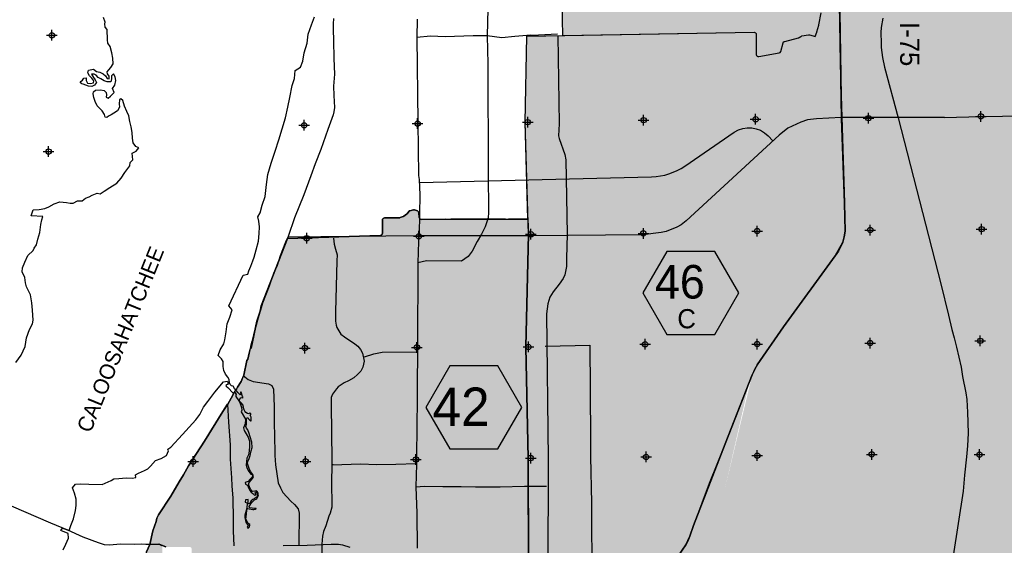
# Model space of a CAD drawing. Extents: x 132729 to 413893, y 707796 to 905796.
# Tile 50 of 62: x 196284 to 242462, y 809057 to 833705. Entities that reach past the tile are written whole.
import ezdxf
from ezdxf.enums import TextEntityAlignment as Align

# ---------------------------------------------------------------- set-up
doc = ezdxf.new("R2010")
doc.units = 0
doc.header["$LTSCALE"] = 2000
doc.header["$PDMODE"] = 34
doc.header["$PDSIZE"] = 250
doc.linetypes.add('LTYPE0', pattern=[0])
for name, color, linetype in [('1990WSHEDS', 3, 'CONTINUOUS'), ('6MIFILL', 10, 'CONTINUOUS'), ('700', 7, 'LTYPE0'), ('BILLYFILL', 11, 'CONTINUOUS'), ('DEEPFILL', 11, 'CONTINUOUS'), ('HEX', 2, 'CONTINUOUS'), ('MAJROADS', 9, 'CONTINUOUS'), ('SEC', 2, 'CONTINUOUS'), ('TENMILEFILL', 11, 'CONTINUOUS'), ('TEXT', 7, 'CONTINUOUS'), ('WATER', 4, 'CONTINUOUS'), ('WHISKEYFILL', 11, 'CONTINUOUS'), ('WSHEDS', 3, 'CONTINUOUS')]:
    doc.layers.add(name, color=color, linetype=linetype)

msp = doc.modelspace()

# ---------------------------------------------------------------- linework, layer by layer
at = {"layer": '1990WSHEDS', "color": 0}
msp.add_lwpolyline([(234725, 835112), (234829, 829064), (234972, 825094), (234995, 823791), (234956, 823524), (234891, 823277), (234531, 822625), (232111, 819298), (230866, 817514), (230639, 817054), (229363, 813820), (227887, 809980), (227718, 809482), (227520, 809072), (227179, 808584)], dxfattribs=at)
for points in [[(221712, 834459), (221736, 832967), (230723, 833114, -0.417318), (230825, 833015), (230830, 832069, 0.467246), (230948, 831972), (231902, 832149, 0.289854), (231980, 832221), (232084, 832613, -0.273958), (232157, 832685), (232161, 832686, 0.002476), (232162, 832686), (232815, 832854, 0.091841), (232848, 832869), (232924, 832924, -0.116204), (232967, 832941), (233282, 832991, -0.097024), (233321, 832989), (233491, 832949, -0.029897), (233503, 832946), (233593, 832913), (233668, 833125, 0.018411), (233670, 833132), (233757, 833451, 0.019069), (233759, 833459), (233868, 834026, -0.046789)], [(220119, 824345), (219984, 828896, -0.012432), (219984, 828901), (220065, 832939), (221736, 832967)], [(202395, 809095), (202534, 809739), (202680, 810173), (202723, 810324), (202800, 810483), (203376, 811358), (203758, 812034), (203970, 812359), (204207, 812777), (204945, 813936), (205810, 815337), (206032, 815669), (206056, 815704), (206268, 816071), (206346, 816231), (206356, 816238), (206420, 816332), (206455, 816372), (206506, 816472), (206667, 816739), (206709, 816822), (206718, 816864), (206744, 816923), (206803, 817031), (206934, 817717), (206985, 817792), (207045, 818060), (207097, 818255), (207133, 818302), (207410, 819568), (207568, 820043), (207607, 820280), (208852, 823448), (213196, 823590, 0.403179), (213293, 823689), (213296, 824306, -0.407834), (213394, 824406), (214100, 824417, 0.088145), (214135, 824424), (214273, 824477, 0.062674), (214295, 824489), (214427, 824583, 0.075301), (214449, 824604), (214530, 824712, -0.179341), (214589, 824749), (214752, 824783, -0.12948), (214802, 824781), (214940, 824737, -0.315509), (215009, 824646), (215018, 824434, 0.402119), (215118, 824339), (216261, 824345), (216511, 824345), (219061, 824345), (219211, 824345), (220111, 824345)], [(220119, 824345), (220140, 823647, -0.013127), (220140, 823642), (220019, 818359, 0.010788), (220019, 818355), (220125, 813149, -0.004082), (220125, 813147), (220144, 808480)], [(202225, 808752), (202395, 809095), (202810, 809106, -0.106269), (202851, 809098), (203138, 808978, 0.101181)]]:
    msp.add_lwpolyline(points, format="xyb", dxfattribs=at)
at = {"layer": '6MIFILL', "color": 0}
for points in [[(234725, 835112), (234725, 838220), (234829, 829064), (234829, 838186)], [(234829, 829064), (234829, 838186), (234891, 827328), (234891, 838165)], [(234891, 827328), (234891, 838165), (234956, 825539), (234956, 838144)], [(234956, 825539), (234956, 838144), (234972, 825094), (234972, 838139)], [(234972, 825094), (234972, 838139), (234995, 823791), (234995, 838131)], [(234995, 785501), (234995, 838131), (236095, 785493), (236095, 837768)], [(236095, 785493), (236095, 837768), (237669, 785480), (237669, 837233)], [(237669, 785480), (237669, 837233), (239063, 785470), (239063, 836700)], [(239063, 785470), (239063, 836700), (239577, 785466), (239577, 836502)], [(239577, 785466), (239577, 836502), (240091, 785462), (240091, 836296)], [(240091, 785462), (240091, 836296), (240962, 785450), (240962, 835948)], [(240962, 785450), (240962, 835948), (241476, 785442), (241476, 835750)], [(241476, 785442), (241476, 835750), (242821, 785424), (242821, 835276)], [(234891, 785502), (234891, 823277), (234956, 785501), (234956, 823524)], [(234956, 785501), (234956, 823524), (234972, 785501), (234972, 823634)], [(234972, 785501), (234972, 823634), (234995, 785501), (234995, 823791)], [(234531, 785505), (234531, 822625), (234679, 785504), (234679, 822893)], [(234679, 785504), (234679, 822893), (234725, 785503), (234725, 822975)], [(234725, 785503), (234725, 822975), (234829, 785502), (234829, 823163)], [(234829, 785502), (234829, 823163), (234891, 785502), (234891, 823277)], [(232653, 785519), (232653, 820043), (234531, 785505), (234531, 822625)], [(232111, 785517), (232111, 819298), (232653, 785519), (232653, 820043)], [(231172, 785514), (231172, 817952), (232111, 785517), (232111, 819298)], [(230866, 785517), (230866, 817514), (231172, 785514), (231172, 817952)], [(230639, 785519), (230639, 817054), (230866, 785517), (230866, 817514)], [(229363, 811732), (229363, 813820), (230639, 817296)], [(229363, 785530), (229363, 811732), (230639, 785519), (230639, 817054)], [(227887, 805295), (227887, 809980), (229363, 811732), (229363, 813820)], [(227887, 785544), (227887, 805295), (229363, 785530), (229363, 811732)], [(227718, 804558), (227718, 809482), (227887, 805295), (227887, 809980)], [(227179, 802209), (227179, 808584), (227520, 803695), (227520, 809072)], [(227520, 803695), (227520, 809072), (227718, 804558), (227718, 809482)]]:
    msp.add_solid(points, dxfattribs=at)
at = {"layer": '700', "color": 0}
msp.add_line((211000, 823462), (211040, 823186), dxfattribs=at)
at = {"layer": 'BILLYFILL', "color": 0}
for points in [[(232967, 832941), (232967, 851332), (233282, 832991), (233282, 851527)], [(233282, 832991), (233282, 851527), (233295, 832992), (233295, 851534)], [(233295, 832992), (233295, 851534), (233321, 832989), (233321, 851550)], [(233321, 832989), (233321, 851550), (233491, 832949), (233491, 851655)], [(233491, 832949), (233491, 851655), (233503, 832946), (233503, 851662)], [(233503, 832946), (233503, 851662), (233593, 832913), (233593, 851718)], [(233593, 832913), (233593, 851718), (233668, 833125), (233668, 851764)], [(233668, 833125), (233668, 851764), (233670, 833132), (233670, 851765)], [(233670, 833132), (233670, 851765), (233757, 833451), (233757, 851819)], [(233757, 833451), (233757, 851819), (233759, 833459), (233759, 851820)], [(233759, 833459), (233759, 851820), (233868, 834026), (233868, 851887)], [(232162, 832686), (232162, 850837), (232815, 832854), (232815, 851239)], [(232815, 832854), (232815, 851239), (232839, 832864), (232839, 851254)], [(232839, 832864), (232839, 851254), (232848, 832869), (232848, 851259)], [(232848, 832869), (232848, 851259), (232924, 832924), (232924, 851306)], [(232924, 832924), (232924, 851306), (232942, 832934), (232942, 851317)], [(232942, 832934), (232942, 851317), (232967, 832941), (232967, 851332)], [(230948, 831972), (230948, 850090), (231902, 832149), (231902, 850677)], [(231902, 832149), (231902, 850677), (231927, 832157), (231927, 850692)], [(231927, 832157), (231927, 850692), (231949, 832171), (231949, 850705)], [(231949, 832171), (231949, 850705), (231966, 832190), (231966, 850716)], [(231966, 832190), (231966, 850716), (231978, 832214), (231978, 850723)], [(231978, 832214), (231978, 850723), (231980, 832221), (231980, 850725)], [(231980, 832221), (231980, 850725), (232084, 832613), (232084, 850789)], [(232084, 832613), (232084, 850789), (232085, 832615), (232085, 850789)], [(232085, 832615), (232085, 850789), (232095, 832639), (232095, 850796)], [(232095, 832639), (232095, 850796), (232111, 832660), (232111, 850806)], [(232111, 832660), (232111, 850806), (232132, 832675), (232132, 850819)], [(232132, 832675), (232132, 850819), (232157, 832685), (232157, 850834)], [(232157, 832685), (232157, 850834), (232161, 832686), (232161, 850836)], [(232161, 832686), (232161, 850836), (232162, 832686), (232162, 850837)], [(221736, 832967), (221736, 844418), (230723, 833114), (230723, 849951)], [(230723, 833114), (230723, 849951), (230724, 833114), (230724, 849951)], [(230724, 833114), (230724, 849951), (230750, 833111), (230750, 849967)], [(230750, 833111), (230750, 849967), (230774, 833101), (230774, 849982)], [(230774, 833101), (230774, 849982), (230795, 833085), (230795, 849995)], [(230795, 833085), (230795, 849995), (230811, 833065), (230811, 850005)], [(230811, 833065), (230811, 850005), (230821, 833041), (230821, 850011)], [(230821, 833041), (230821, 850011), (230825, 833015), (230825, 850013)], [(230825, 833015), (230825, 850013), (230830, 832069), (230830, 850017)], [(230830, 832069), (230830, 850017), (230834, 832043), (230834, 850019)], [(230834, 832043), (230834, 850019), (230844, 832019), (230844, 850025)], [(230844, 832019), (230844, 850025), (230860, 831999), (230860, 850035)], [(230860, 831999), (230860, 850035), (230881, 831983), (230881, 850048)], [(230881, 831983), (230881, 850048), (230905, 831973), (230905, 850063)], [(230905, 831973), (230905, 850063), (230931, 831970), (230931, 850079)], [(230931, 831970), (230931, 850079), (230948, 831972), (230948, 850090)], [(221712, 834459), (221712, 844403), (221736, 832967), (221736, 844418)]]:
    msp.add_solid(points, dxfattribs=at)
at = {"layer": 'DEEPFILL', "color": 0}
for points in [[(202225, 789583), (202225, 808752), (202395, 789745), (202395, 809095)], [(202395, 789745), (202395, 809095), (202810, 790140), (202810, 809106)], [(202810, 790140), (202810, 809106), (202826, 790156), (202826, 809105)], [(202826, 790156), (202826, 809105), (202851, 790180), (202851, 809098)], [(202851, 790180), (202851, 809098), (202976, 790298), (202976, 809046)]]:
    msp.add_solid(points, dxfattribs=at)
at = {"layer": 'HEX', "color": 0}
for points in [[(226637, 822840), (225512, 820892), (226637, 818943), (228887, 818943), (230012, 820892), (228887, 822840)], [(216457, 817474), (215332, 815525), (216457, 813576), (218707, 813576), (219832, 815525), (218707, 817474)]]:
    msp.add_lwpolyline(points, close=True, dxfattribs=at)
at = {"layer": 'MAJROADS', "color": 0}
for points in [[(234710, 834447), (234765, 831690), (234837, 829119)], [(218240, 834210), (218214, 832954), (218238, 831638), (218258, 826543), (218278, 824666), (218250, 824407), (218182, 824172), (218122, 823989), (217943, 823655), (217739, 823304), (217501, 822845), (217324, 822604), (217012, 822388), (215370, 822392), (214963, 822310)], [(211007, 833759), (210980, 833508), (210987, 833248), (211000, 832737), (211019, 831890), (211055, 831153), (211009, 830583), (211023, 830148), (211044, 829586), (211025, 829377), (210991, 829243), (210743, 828549), (210409, 827621), (210144, 826953), (209939, 826376), (209606, 825491), (209179, 824413), (208879, 823535), (208751, 823268), (208503, 822624), (208358, 822181), (208187, 821797), (207990, 821204), (207666, 820410), (207580, 820084), (207503, 819841), (207442, 819616), (207373, 819382), (207253, 818922), (207175, 818612), (207106, 818386), (207097, 818294), (207045, 818060), (206985, 817792), (206934, 817717), (206803, 817031), (206744, 816923), (206718, 816864), (206709, 816822), (206667, 816739), (206506, 816472), (206455, 816372), (206362, 816263), (206268, 816071), (206056, 815704), (205810, 815337), (205234, 814420), (204945, 813936), (204521, 813269), (204207, 812777), (203970, 812359), (203758, 812034), (203376, 811358), (203113, 810975), (202884, 810624), (202800, 810483), (202723, 810324), (202680, 810173), (202534, 809739), (202395, 809095), (202225, 808752)], [(214930, 833722), (214907, 832876), (214962, 828896), (214993, 826398), (215026, 826214), (215045, 825485), (215030, 824588), (215015, 823642), (214987, 823307), (214963, 822310), (214942, 818388), (214918, 816311), (214922, 815632), (214908, 814911), (214893, 812934), (214893, 812859), (214868, 811795), (214909, 810563), (214922, 808929)], [(236769, 833780), (236687, 833337), (236672, 833109), (236689, 832604), (236679, 832404), (236746, 831933), (236850, 831473), (237479, 829096), (239478, 821311), (239845, 819845), (240004, 819185), (240112, 818783), (240227, 818342), (240432, 817410), (240505, 816976), (240653, 816209), (240702, 815893), (240717, 815577), (240732, 815297), (240764, 814313), (240736, 813720), (240695, 813201), (240602, 812354), (240530, 811589), (240062, 808568)], [(221508, 833029), (220317, 832963), (220259, 832980), (219513, 832910), (218892, 832856), (218214, 832954), (217552, 832942), (216245, 832901), (215558, 832940), (214907, 832876)], [(221528, 832948), (221582, 828818), (221556, 828259), (221587, 828137), (221847, 827387), (221898, 827132), (221959, 823650), (221929, 822499), (221935, 822126), (221857, 821743), (221773, 821564), (221579, 821308), (221301, 820943), (221147, 820695), (221048, 820386), (220995, 819917), (221071, 813091), (221053, 807739), (221048, 806316), (221171, 798490)], [(239660, 829126), (237457, 829120), (234803, 829119), (233653, 829063), (233231, 829009), (232918, 828901), (232310, 828621), (231897, 828296), (227549, 824271), (227303, 824083), (227108, 823981), (226597, 823779), (226362, 823725), (225508, 823624), (220257, 823576), (214987, 823563), (208874, 823508)], [(234835, 829151), (234972, 825094), (234974, 824297), (234995, 823791), (234956, 823524), (234891, 823277), (234685, 822845), (234531, 822625), (232111, 819298), (230866, 817514), (230758, 817325), (230639, 817054), (230440, 816535), (230315, 816208), (229363, 813820), (228621, 811957), (227887, 809980), (227718, 809482), (227616, 809251), (227520, 809072), (227179, 808584)], [(211040, 823186), (211089, 822948), (211168, 822677), (211161, 822397), (211113, 820595), (211101, 820020), (211103, 819566), (211123, 819388), (211160, 819267), (211346, 818964), (211525, 818828), (212007, 818511), (212148, 818396), (212274, 818233), (212354, 818064), (212439, 817688), (212380, 817414), (212284, 817221), (212132, 817065), (211953, 816915), (211704, 816776), (211509, 816682), (211223, 816485), (211142, 816396), (210952, 816148), (210892, 815985), (210887, 815643), (210922, 813052), (210915, 811787), (210925, 811158), (210916, 810844), (210841, 810561), (210778, 810416), (210641, 809977), (210534, 809699), (210482, 809487), (210462, 809106), (210461, 808408)], [(220933, 818393), (220941, 818393), (223019, 818437), (223038, 816392), (223053, 813936), (223056, 813224), (223099, 811028), (223107, 809813), (223123, 808556), (223154, 808271), (223143, 807919), (223118, 806788), (223073, 805222)], [(212451, 817899), (212900, 818041), (213280, 818109), (214923, 818126)], [(206766, 817016), (207000, 816832), (207235, 816735), (207961, 816624), (208110, 816553), (208188, 816384), (208224, 815548), (208225, 815058), (208215, 814683), (208235, 814293), (208251, 813273), (208278, 812837), (208411, 811985), (208509, 811756), (208622, 811533), (208998, 811127), (209174, 810966), (209348, 810768), (209388, 810568), (209377, 809069)], [(206031, 815676), (206075, 814838), (206151, 813765), (206154, 813095), (206223, 812214), (206237, 811854), (206275, 811267), (206301, 810287), (206297, 809742), (206333, 809030)], [(210954, 812869), (210945, 812836), (212286, 812876), (213015, 812854), (213920, 812856), (214876, 812899)], [(214868, 811795), (215270, 811824), (216125, 811817), (216476, 811815), (216988, 811819), (217658, 811806), (218823, 811806), (219954, 811823), (220993, 811832)], [(195882, 810902), (197728, 810117), (198530, 809776), (199248, 809460), (199958, 809195), (200242, 809101), (200477, 809074), (201030, 809128), (201675, 809107), (201985, 809121), (202195, 809111), (202521, 809109), (202723, 809107), (202831, 809106), (202932, 809055)], [(208638, 809046), (209760, 809062), (210900, 809112), (211235, 809110), (211428, 809083), (211771, 808972)]]:
    msp.add_lwpolyline(points, dxfattribs=at)
for points in [[(239660, 829126), (241353, 829168, -0.002282), (241379, 829168), (245399, 829231, 0.191249), (247351, 830042), (249423, 832057)], [(215029, 826073), (225918, 826338, 0.144825), (227481, 826842), (229798, 828426, -0.367714), (231381, 828259), (231604, 828024)]]:
    msp.add_lwpolyline(points, format="xyb", dxfattribs=at)
at = {"layer": 'SEC', "color": 0}
for p in [(197795, 832974), (241366, 829168), (209626, 828754), (214947, 828834), (220108, 828898), (225546, 828994), (230800, 829033), (236087, 829088), (197639, 827522), (220264, 823644), (225534, 823682), (230872, 823796), (236176, 823842), (241396, 823881), (209748, 823458), (215002, 823547), (225615, 818487), (230869, 818492), (236172, 818539), (241334, 818645), (209661, 818305), (214915, 818336), (220143, 818358), (204421, 812980), (209691, 812993), (214870, 813083), (220249, 813146), (225662, 813200), (230874, 813264), (236245, 813319), (241297, 813308)]:
    msp.add_point(p, dxfattribs=at)
at = {"layer": 'TENMILEFILL', "color": 0}
for points in [[(234345, 822369), (234345, 834774), (234372, 822406), (234372, 834989)], [(234372, 822406), (234372, 834989), (234379, 822415), (234379, 835014)], [(234379, 822415), (234379, 835014), (234392, 822433), (234392, 835037)], [(234392, 822433), (234392, 835037), (234418, 822470), (234418, 835073)], [(234418, 822470), (234418, 835073), (234428, 822483), (234428, 835083)], [(234428, 822483), (234428, 835083), (234449, 822511), (234449, 835099)], [(234449, 822511), (234449, 835099), (234473, 822545), (234473, 835109)], [(234473, 822545), (234473, 835109), (234499, 822580), (234499, 835113)], [(234499, 822580), (234499, 835113), (234531, 822625), (234531, 835112)], [(234531, 822625), (234531, 835112), (234725, 822975), (234725, 835112)], [(234725, 822975), (234725, 835112), (234829, 823163), (234829, 829064)], [(233873, 821721), (233873, 834044), (234096, 822027), (234096, 834607)], [(234096, 822027), (234096, 834607), (234105, 822039), (234105, 834624)], [(234105, 822039), (234105, 834624), (234122, 822063), (234122, 834644)], [(234122, 822063), (234122, 834644), (234144, 822092), (234144, 834659)], [(234144, 822092), (234144, 834659), (234168, 822126), (234168, 834668)], [(234168, 822126), (234168, 834668), (234267, 822262), (234267, 834689)], [(234267, 822262), (234267, 834689), (234292, 822296), (234292, 834698)], [(234292, 822296), (234292, 834698), (234313, 822325), (234313, 834713)], [(234313, 822325), (234313, 834713), (234330, 822348), (234330, 834733)], [(234330, 822348), (234330, 834733), (234341, 822364), (234341, 834756)], [(234341, 822364), (234341, 834756), (234345, 822369), (234345, 834774)], [(233759, 821563), (233759, 833459), (233868, 821713), (233868, 834026)], [(233868, 821713), (233868, 834026), (233873, 821721), (233873, 834044)], [(225916, 807240), (225916, 833035), (226632, 808024), (226632, 833047)], [(226632, 808024), (226632, 833047), (227179, 808584), (227179, 833056)], [(227179, 808584), (227179, 833056), (227520, 809072), (227520, 833062)], [(227520, 809072), (227520, 833062), (227718, 809482), (227718, 833065)], [(227718, 809482), (227718, 833065), (227887, 809980), (227887, 833068)], [(227887, 809980), (227887, 833068), (229363, 813820), (229363, 833092)], [(229363, 813820), (229363, 833092), (230639, 817054), (230639, 833113)], [(230639, 817054), (230639, 833113), (230723, 817225), (230723, 833114)], [(230723, 817225), (230723, 833114), (230724, 817227), (230724, 833114)], [(230724, 817227), (230724, 833114), (230750, 817279), (230750, 833111)], [(230750, 817279), (230750, 833111), (230774, 817328), (230774, 833101)], [(230774, 817328), (230774, 833101), (230795, 817370), (230795, 833085)], [(230795, 817370), (230795, 833085), (230811, 817403), (230811, 833065)], [(230811, 817403), (230811, 833065), (230821, 817423), (230821, 833041)], [(230821, 817423), (230821, 833041), (230825, 817431), (230825, 833015)], [(233593, 821335), (233593, 832913), (233668, 821438), (233668, 833125)], [(233668, 821438), (233668, 833125), (233670, 821441), (233670, 833132)], [(233670, 821441), (233670, 833132), (233757, 821561), (233757, 833451)], [(233757, 821561), (233757, 833451), (233759, 821563), (233759, 833459)], [(220019, 827716), (220019, 830646), (220065, 826165), (220065, 832939)], [(220065, 826165), (220065, 832939), (220125, 824153), (220125, 832940)], [(220125, 824153), (220125, 832940), (220125, 824152), (220125, 832940)], [(220125, 824152), (220125, 832940), (220140, 823647), (220140, 832940)], [(220140, 823647), (220140, 832940), (220140, 823642), (220140, 832940)], [(220140, 809366), (220140, 832940), (220146, 807794), (220146, 832940)], [(220146, 807793), (220146, 832940), (220243, 802499), (220243, 832942)], [(220146, 807794), (220146, 832940), (220146, 807793), (220146, 832940)], [(220243, 802499), (220243, 832942), (220243, 802498), (220243, 832942)], [(220243, 802498), (220243, 832942), (220248, 802060), (220248, 832942)], [(220248, 802060), (220248, 832942), (220282, 798722), (220282, 832943)], [(220282, 798722), (220282, 832943), (220283, 798676), (220283, 832943)], [(220283, 798676), (220283, 832943), (220303, 796696), (220303, 832943)], [(220303, 796696), (220303, 832943), (220303, 796696), (220303, 832943)], [(220303, 796696), (220303, 832943), (220308, 796218), (220308, 832943)], [(220308, 796218), (220308, 832943), (220332, 793916), (220332, 832943)], [(220332, 793916), (220332, 832943), (220353, 791940), (220353, 832944)], [(220353, 791940), (220353, 832944), (220358, 791428), (220358, 832944)], [(220358, 791428), (220358, 832944), (220358, 791427), (220358, 832944)], [(220358, 791427), (220358, 832944), (220369, 786985), (220369, 832944)], [(220369, 786985), (220369, 832944), (220371, 786151), (220371, 832944)], [(220371, 786151), (220371, 832944), (220379, 782767), (220379, 832944)], [(220379, 782767), (220379, 832944), (220382, 781329), (220382, 832944)], [(220382, 778021), (220382, 832944), (220488, 778051), (220488, 832946)], [(220488, 778051), (220488, 832946), (220592, 778053), (220592, 832948)], [(220592, 798484), (220592, 832948), (220605, 798484), (220605, 832948)], [(220605, 798484), (220605, 832948), (220640, 798484), (220640, 832949)], [(220640, 798484), (220640, 832949), (220660, 798485), (220660, 832949)], [(220660, 798485), (220660, 832949), (220663, 798485), (220663, 832949)], [(220663, 798485), (220663, 832949), (220663, 798485), (220663, 832949)], [(220663, 798485), (220663, 832949), (220664, 798485), (220664, 832949)], [(220664, 798485), (220664, 832949), (220666, 798485), (220666, 832949)], [(220666, 798485), (220666, 832949), (220696, 798485), (220696, 832949)], [(220696, 798485), (220696, 832949), (220961, 798488), (220961, 832954)], [(220961, 798488), (220961, 832954), (221004, 798488), (221004, 832955)], [(221004, 798488), (221004, 832955), (221020, 798488), (221020, 832955)], [(221020, 798488), (221020, 832955), (221086, 798489), (221086, 832956)], [(221086, 798489), (221086, 832956), (221201, 798490), (221201, 832958)], [(221201, 798490), (221201, 832958), (221218, 798490), (221218, 832958)], [(221218, 798490), (221218, 832958), (221736, 798495), (221736, 832967)], [(221736, 798495), (221736, 832967), (222012, 798498), (222012, 832971)], [(222012, 798498), (222012, 832971), (222576, 798696), (222576, 832980)], [(222576, 798696), (222576, 832980), (222897, 798862), (222897, 832986)], [(222897, 798862), (222897, 832986), (222969, 798916), (222969, 832987)], [(222969, 798916), (222969, 832987), (223310, 799169), (223310, 832992)], [(223310, 799169), (223310, 832992), (223310, 799169), (223310, 832992)], [(223310, 799169), (223310, 832992), (223312, 799170), (223312, 832992)], [(223312, 799170), (223312, 832992), (223488, 799349), (223488, 832995)], [(223488, 799349), (223488, 832995), (223538, 799399), (223538, 832996)], [(223538, 799399), (223538, 832996), (223815, 799730), (223815, 833001)], [(223815, 799730), (223815, 833001), (224042, 800032), (224042, 833004)], [(224042, 800032), (224042, 833004), (224175, 800209), (224175, 833007)], [(224175, 800209), (224175, 833007), (224215, 800263), (224215, 833007)], [(224215, 800263), (224215, 833007), (224287, 800359), (224287, 833009)], [(224287, 800359), (224287, 833009), (224930, 801430), (224930, 833019)], [(224930, 801430), (224930, 833019), (225203, 802121), (225203, 833024)], [(225203, 802121), (225203, 833024), (225465, 802969), (225465, 833028)], [(225465, 802969), (225465, 833028), (225526, 805241), (225526, 833029)], [(225526, 805241), (225526, 833029), (225553, 806138), (225553, 833029)], [(225553, 806138), (225553, 833029), (225608, 806555), (225608, 833030)], [(225608, 806555), (225608, 833030), (225690, 806836), (225690, 833032)], [(225690, 806836), (225690, 833032), (225847, 807116), (225847, 833034)], [(225847, 807116), (225847, 833034), (225916, 807240), (225916, 833035)], [(230825, 817431), (230825, 833015), (230830, 817442), (230830, 832069)], [(231980, 819111), (231980, 832221), (232084, 819259), (232084, 832613)], [(232084, 819259), (232084, 832613), (232085, 819260), (232085, 832615)], [(232085, 819260), (232085, 832615), (232095, 819275), (232095, 832639)], [(232095, 819275), (232095, 832639), (232111, 819298), (232111, 832659)], [(232111, 819299), (232111, 832660), (232132, 819327), (232132, 832675)], [(232111, 819298), (232111, 832659), (232111, 819299), (232111, 832660)], [(232132, 819327), (232132, 832675), (232157, 819361), (232157, 832685)], [(232157, 819361), (232157, 832685), (232161, 819367), (232161, 832686)], [(232161, 819367), (232161, 832686), (232162, 819368), (232162, 832686)], [(232162, 819368), (232162, 832686), (232815, 820265), (232815, 832854)], [(232815, 820265), (232815, 832854), (232839, 820299), (232839, 832864)], [(232839, 820299), (232839, 832864), (232848, 820311), (232848, 832869)], [(232848, 820311), (232848, 832869), (232924, 820416), (232924, 832924)], [(232924, 820416), (232924, 832924), (232942, 820440), (232942, 832934)], [(232942, 820440), (232942, 832934), (232967, 820474), (232967, 832941)], [(232967, 820474), (232967, 832941), (233282, 820908), (233282, 832991)], [(233282, 820908), (233282, 832991), (233295, 820925), (233295, 832992)], [(233295, 820925), (233295, 832992), (233321, 820961), (233321, 832989)], [(233321, 820961), (233321, 832989), (233491, 821195), (233491, 832949)], [(233491, 821195), (233491, 832949), (233503, 821211), (233503, 832946)], [(233503, 821211), (233503, 832946), (233593, 821335), (233593, 832913)], [(230948, 817632), (230948, 831972), (231902, 818998), (231902, 832149)], [(231902, 818998), (231902, 832149), (231927, 819034), (231927, 832157)], [(231927, 819034), (231927, 832157), (231949, 819065), (231949, 832171)], [(231949, 819065), (231949, 832171), (231966, 819090), (231966, 832190)], [(231966, 819090), (231966, 832190), (231978, 819107), (231978, 832214)], [(231978, 819107), (231978, 832214), (231980, 819111), (231980, 832221)], [(230830, 817442), (230830, 832069), (230834, 817449), (230834, 832043)], [(230834, 817449), (230834, 832043), (230844, 817470), (230844, 832019)], [(230844, 817470), (230844, 832019), (230860, 817502), (230860, 831999)], [(230860, 817502), (230860, 831999), (230866, 817514), (230866, 831994)], [(230866, 817514), (230866, 831994), (230881, 817535), (230881, 831983)], [(230881, 817535), (230881, 831983), (230905, 817570), (230905, 831973)], [(230905, 817570), (230905, 831973), (230931, 817607), (230931, 831970)], [(230931, 817607), (230931, 831970), (230948, 817632), (230948, 831972)], [(219984, 828896), (219984, 828902), (220019, 827716), (220019, 830646)], [(220019, 827716), (220019, 830646), (220019, 827716), (220019, 830646)], [(219984, 828901), (219984, 828901), (219984, 828896), (219984, 828902)], [(234829, 823163), (234829, 829064), (234891, 823277), (234891, 827328)], [(234891, 823277), (234891, 827328), (234956, 823524), (234956, 825539)], [(234956, 823524), (234956, 825539), (234972, 823634), (234972, 825094)], [(220125, 813147), (220125, 822985), (220140, 809371), (220140, 823641)], [(220140, 809371), (220140, 823641), (220140, 809366), (220140, 823642)], [(220065, 816088), (220065, 820373), (220125, 813149), (220125, 822984)], [(220125, 813149), (220125, 822984), (220125, 813147), (220125, 822985)], [(220019, 818355), (220019, 818359), (220065, 816088), (220065, 820373)], [(220019, 818355), (220019, 818355), (220019, 818355), (220019, 818359)]]:
    msp.add_solid(points, dxfattribs=at)
at = {"layer": 'WATER', "color": 0}
for points in [[(196099, 817629), (196353, 817979), (196548, 818380), (196609, 818790), (196746, 819174), (196882, 819450), (196916, 819609), (196886, 820086), (196847, 820430), (196790, 820807), (196609, 821177), (196551, 821362), (196528, 821622), (196404, 821882), (196414, 822066), (196524, 822342), (196669, 822651), (196922, 822876), (196956, 822993), (197066, 823143), (197143, 823410), (197229, 823728), (197282, 824104), (197317, 824322), (197368, 824472), (196824, 824510), (196918, 824794), (197194, 824800), (197463, 824849), (197647, 824923), (197908, 825072), (198160, 825171), (198478, 825127), (198646, 825109), (198788, 825099), (198990, 825215), (199216, 825214), (199367, 825330), (199535, 825396), (199678, 825470), (199922, 825578), (200064, 825535), (200249, 825668), (200510, 825833), (200846, 826032), (201041, 826274), (201218, 826541), (201447, 826857), (201473, 827008), (201591, 827141), (201560, 827443), (201744, 827534), (201871, 827692), (201729, 827760), (201613, 827937), (201573, 828155), (201558, 828415), (201509, 828675), (201444, 828926), (201404, 829203), (201305, 829405), (201206, 829657), (201124, 829909), (201032, 830001), (200973, 829943), (200955, 829759), (200971, 829600), (200869, 829433), (200701, 829325), (200575, 829242), (200457, 829184), (200373, 829118), (200289, 829135), (200265, 829261), (200149, 829429), (200024, 829564), (199916, 829665), (199825, 829867), (199759, 830052), (199736, 830236), (199745, 830328), (199845, 830395), (200080, 830410), (200247, 830384), (200339, 830291), (200355, 830182), (200338, 830073), (200438, 830030), (200539, 830122), (200640, 830205), (200708, 830297), (200642, 830473), (200752, 830631), (200787, 830849), (200763, 831033), (200688, 831168), (200596, 831068), (200586, 830934), (200560, 830784), (200393, 830793), (200242, 830844), (200092, 830929), (199958, 830989), (199867, 831106), (199775, 831157), (199658, 831150), (199741, 830990), (199824, 830889), (199881, 830763), (199788, 830638), (199671, 830580), (199512, 830581), (199386, 830632), (199261, 830675), (199203, 830701), (199128, 830785), (199229, 830876), (199297, 830968), (199405, 830976), (199405, 830850), (199462, 830732), (199613, 830706), (199747, 830739), (199765, 830839), (199665, 830965), (199557, 831067), (199482, 831218), (199517, 831335), (199743, 831384), (199885, 831274), (200044, 831248), (200194, 831171), (200311, 831078), (200385, 830944), (200486, 830926), (200478, 831052), (200404, 831162), (200387, 831254), (200472, 831354), (200556, 831470), (200675, 831637), (200651, 831905), (200611, 832157), (200521, 832442), (200422, 832602), (200406, 832753), (200392, 833239), (200293, 833357), (200277, 833516), (200286, 833591), (200220, 833810)], [(198331, 808845), (198450, 809113), (198568, 809388), (198553, 809606), (198219, 809759), (198295, 809859), (198612, 809756), (198681, 809982), (198808, 810300), (198894, 810684), (198929, 810927), (198930, 811228), (198856, 811505), (198766, 811757), (198901, 811924), (199152, 811939), (199529, 811928), (200157, 811908), (200568, 812090), (200702, 812173), (200928, 812189), (201280, 812220), (201557, 812210), (201724, 812234), (201717, 812360), (201859, 812443), (202136, 812559), (202288, 812650), (202422, 812767), (202650, 813042), (202918, 813132), (203162, 813265), (203264, 813490), (203230, 813566), (203365, 813666), (203921, 814257), (204544, 814949), (204730, 815190), (204908, 815533), (205102, 815808), (205431, 816233), (205835, 816717), (206028, 816749), (206040, 816724), (206053, 816658), (206054, 816619), (205960, 816566), (205967, 816527), (206050, 816453), (206295, 816194), (206356, 816238), (206439, 816144), (206420, 816101), (206427, 816037), (206556, 815831), (206615, 815750), (206690, 815521), (206702, 815392), (206673, 815322), (206871, 814967), (206865, 814755), (206785, 814572), (206798, 814502), (206818, 814445), (206992, 814123), (207060, 813944), (207067, 813712), (207044, 813470), (207012, 813302), (206942, 813149), (206919, 812981), (206909, 812821), (206942, 812710), (206992, 812566), (207128, 812399), (207168, 812388), (207200, 812346), (207209, 812290), (207175, 812242), (207074, 812147), (206998, 812051), (206865, 812007), (206874, 811931), (206964, 811881), (207019, 811752), (207078, 811632), (207135, 811556), (207221, 811491), (207267, 811434), (207302, 811415), (207363, 811430), (207363, 811474), (207330, 811517), (207343, 811552), (207356, 811563), (207378, 811546), (207426, 811509), (207426, 811404), (207405, 811317), (207335, 811262), (207213, 811211), (207145, 811139), (207095, 811058), (207072, 811010), (207021, 810999), (206973, 811023), (206995, 811084), (206997, 811149), (207001, 811200), (206868, 811186), (206860, 811081), (206929, 811068), (206947, 811005), (206930, 810831), (206909, 810697), (206846, 810466), (206847, 810343), (206875, 810213), (206911, 810106), (206976, 810036), (206992, 810003), (206983, 809953), (206953, 809903), (206970, 809872), (207001, 809864), (207060, 809929), (207075, 809988), (207070, 810036), (207007, 810082), (206948, 810178), (206897, 810282), (206899, 810387), (206931, 810682), (206952, 810750), (206978, 810778), (207046, 810774), (207138, 810753), (207223, 810731), (207273, 810736), (207347, 810753), (207380, 810760), (207367, 810790), (207291, 810779), (207072, 810809), (207039, 810844), (207046, 810872), (207081, 810929), (207163, 811043), (207248, 811144), (207300, 811188), (207403, 811242), (207457, 811336), (207483, 811426), (207456, 811529), (207415, 811585), (207391, 811609), (207314, 811596), (207205, 811582), (207166, 811617), (207115, 811693), (207029, 811881), (207034, 811979), (207127, 812099), (207218, 812200), (207247, 812266), (207216, 812375), (207174, 812442), (207113, 812521), (207042, 812660), (206998, 812798), (206967, 812891), (206991, 812985), (207052, 813132), (207086, 813276), (207133, 813492), (207190, 813650), (207167, 813894), (207090, 814145), (207041, 814295), (206980, 814472), (206918, 814546), (206883, 814633), (206918, 814736), (206926, 814845), (206924, 814941), (206943, 814998), (206958, 815039), (206984, 815044), (207022, 814989), (207085, 814924), (207124, 814894), (207135, 814896), (207133, 815071), (207091, 815162), (207128, 815197), (207128, 815239), (207062, 815249), (207030, 815219), (206964, 815240), (206887, 815279), (206837, 815342), (206813, 815417), (206784, 815497), (206767, 815556), (206788, 815598), (206707, 815709), (206598, 815811), (206613, 815909), (206625, 815962), (206669, 815982), (206735, 815980), (206763, 815982), (206741, 816038), (206677, 816235), (206642, 816237), (206647, 816204), (206649, 816163), (206656, 816126), (206618, 816110), (206583, 816154), (206511, 816223), (206448, 816295), (206356, 816417), (206290, 816515), (206211, 816532), (206154, 816593), (206130, 816680), (206108, 816825), (206042, 816947), (205929, 817076), (205855, 817261), (205823, 817445), (205824, 817680), (205749, 817797), (205591, 817957), (205685, 818225), (205862, 818500), (205913, 818692), (205974, 819060), (206010, 819445), (206137, 819763), (206256, 820106), (206098, 820282), (206759, 821719), (206985, 821768), (207037, 821935), (207122, 822152), (207215, 822395), (207275, 822570), (207377, 822913), (207488, 823314), (207515, 823682), (207534, 823992), (207502, 824252), (207452, 824453), (207562, 824645), (207657, 825013), (207793, 825414), (207855, 825983), (207916, 826443), (208086, 826978), (208265, 827547), (208435, 828065), (208589, 828592), (208751, 829110), (208863, 829603), (208957, 830063), (209061, 830615), (209180, 830950), (209207, 831318), (209459, 831476), (209570, 831760), (209630, 832153), (209767, 832604), (209820, 833031), (209964, 833466), (210117, 833833)]]:
    msp.add_lwpolyline(points, dxfattribs=at)
at = {"layer": 'WHISKEYFILL', "color": 0}
for points in [[(214530, 807746), (214530, 824712), (214543, 807747), (214543, 824725)], [(214543, 807747), (214543, 824725), (214565, 807747), (214565, 824740)], [(214565, 807747), (214565, 824740), (214589, 807748), (214589, 824749)], [(214589, 807748), (214589, 824749), (214752, 807752), (214752, 824783)], [(214752, 807752), (214752, 824783), (214777, 807753), (214777, 824785)], [(214777, 807753), (214777, 824785), (214802, 807753), (214802, 824781)], [(214802, 807753), (214802, 824781), (214846, 807754), (214846, 824767)], [(214846, 807754), (214846, 824767), (214872, 807759), (214872, 824759)], [(214872, 807759), (214872, 824759), (214895, 807769), (214895, 824751)], [(214895, 807769), (214895, 824751), (214916, 807786), (214916, 824745)], [(214916, 807786), (214916, 824745), (214931, 807807), (214931, 824740)], [(214931, 807807), (214931, 824740), (214933, 807811), (214933, 824740)], [(214933, 808105), (214933, 824740), (214933, 808105), (214933, 824740)], [(214933, 808105), (214933, 824740), (214936, 808130), (214936, 824739)], [(214936, 808130), (214936, 824739), (214940, 808140), (214940, 824737)], [(214940, 808140), (214940, 824737), (214940, 808142), (214940, 824737)], [(214940, 808142), (214940, 824737), (214943, 808149), (214943, 824736)], [(214943, 808149), (214943, 824736), (214943, 808149), (214943, 824736)], [(214943, 808149), (214943, 824736), (214946, 808155), (214946, 824735)], [(214946, 808155), (214946, 824735), (214956, 808168), (214956, 824731)], [(214956, 808168), (214956, 824731), (214961, 808175), (214961, 824727)], [(214961, 808175), (214961, 824727), (214977, 808188), (214977, 824716)], [(213293, 807714), (213293, 823689), (213296, 807714), (213296, 824306)], [(213296, 807714), (213296, 824306), (213299, 807714), (213299, 824330)], [(213299, 807714), (213299, 824330), (213308, 807715), (213308, 824354)], [(213308, 807715), (213308, 824354), (213324, 807715), (213324, 824375)], [(213324, 807715), (213324, 824375), (213344, 807716), (213344, 824391)], [(213344, 807716), (213344, 824391), (213368, 807716), (213368, 824402)], [(213368, 807716), (213368, 824402), (213394, 807717), (213394, 824406)], [(213394, 807717), (213394, 824406), (214100, 807735), (214100, 824417)], [(214100, 807735), (214100, 824417), (214126, 807736), (214126, 824421)], [(214126, 807736), (214126, 824421), (214135, 807736), (214135, 824424)], [(214135, 807736), (214135, 824424), (214273, 807740), (214273, 824477)], [(214273, 807740), (214273, 824477), (214295, 807740), (214295, 824489)], [(214295, 807740), (214295, 824489), (214427, 807744), (214427, 824583)], [(214427, 807744), (214427, 824583), (214446, 807744), (214446, 824601)], [(214446, 807744), (214446, 824601), (214449, 807744), (214449, 824604)], [(214449, 807744), (214449, 824604), (214530, 807746), (214530, 824712)], [(214977, 808188), (214977, 824716), (214982, 808192), (214982, 824710)], [(214982, 808192), (214982, 824710), (214994, 808197), (214994, 824696)], [(214994, 808197), (214994, 824696), (215005, 808201), (215005, 824672)], [(215005, 808201), (215005, 824672), (215006, 808202), (215006, 824666)], [(215006, 808202), (215006, 824666), (215009, 808202), (215009, 824646)], [(215009, 808202), (215009, 824646), (215018, 808203), (215018, 824434)], [(215018, 808203), (215018, 824434), (215023, 808204), (215023, 824409)], [(215023, 808204), (215023, 824409), (215032, 808205), (215032, 824390)], [(215032, 808205), (215032, 824390), (215034, 808205), (215034, 824385)], [(215034, 808205), (215034, 824385), (215051, 808205), (215051, 824365)], [(215051, 808205), (215051, 824365), (215072, 808206), (215072, 824350)], [(215072, 808206), (215072, 824350), (215097, 808206), (215097, 824341)], [(215097, 808206), (215097, 824341), (215118, 808206), (215118, 824339)], [(215118, 808206), (215118, 824339), (215849, 808212), (215849, 824342)], [(215849, 808265), (215849, 824342), (215849, 808212), (215849, 824342)], [(215849, 808265), (215849, 824342), (215852, 808288), (215852, 824342)], [(215852, 808288), (215852, 824342), (215861, 808312), (215861, 824342)], [(215861, 808312), (215861, 824342), (215876, 808333), (215876, 824343)], [(215876, 808333), (215876, 824343), (215897, 808350), (215897, 824343)], [(215897, 808350), (215897, 824343), (215921, 808361), (215921, 824343)], [(215921, 808361), (215921, 824343), (215946, 808365), (215946, 824343)], [(215946, 808365), (215946, 824343), (216261, 808373), (216261, 824345)], [(216261, 808373), (216261, 824345), (216511, 808380), (216511, 824345)], [(216511, 808380), (216511, 824345), (219061, 808450), (219061, 824345)], [(219061, 808450), (219061, 824345), (219211, 808454), (219211, 824345)], [(219211, 808454), (219211, 824345), (220019, 808477), (220019, 824345)], [(220019, 818355), (220019, 824345), (220019, 818359), (220019, 824345)], [(220019, 818359), (220019, 824345), (220111, 822366), (220111, 824345)], [(220111, 822366), (220111, 824345), (220119, 822735), (220119, 824345)], [(220119, 822735), (220119, 824345), (220125, 822984), (220125, 824153)], [(220125, 822984), (220125, 824153), (220125, 822985), (220125, 824152)], [(220125, 822985), (220125, 824152), (220140, 823641), (220140, 823647)], [(207607, 805043), (207607, 820280), (208852, 805020), (208852, 823448)], [(208852, 805020), (208852, 823448), (210028, 804997), (210028, 823486)], [(210028, 804997), (210028, 823486), (210054, 805000), (210054, 823487)], [(210054, 805000), (210054, 823487), (210078, 805010), (210078, 823488)], [(210078, 805010), (210078, 823488), (210099, 805025), (210099, 823489)], [(210099, 805025), (210099, 823489), (210115, 805046), (210115, 823489)], [(210115, 805046), (210115, 823489), (210125, 805068), (210125, 823490)], [(210125, 805068), (210125, 823490), (210232, 805418), (210232, 823493)], [(210232, 805419), (210232, 823493), (210376, 805865), (210376, 823498)], [(210232, 805418), (210232, 823493), (210232, 805419), (210232, 823493)], [(210376, 805865), (210376, 823498), (210380, 805882), (210380, 823498)], [(210380, 805882), (210380, 823498), (210470, 806500), (210470, 823501)], [(210470, 806500), (210470, 823501), (210471, 806515), (210471, 823501)], [(210471, 807569), (210471, 823501), (210471, 806515), (210471, 823501)], [(210471, 807569), (210471, 823501), (210473, 807591), (210473, 823501)], [(210473, 807591), (210473, 823501), (210482, 807616), (210482, 823501)], [(210482, 807616), (210482, 823501), (210498, 807637), (210498, 823502)], [(210498, 807637), (210498, 823502), (210518, 807653), (210518, 823502)], [(210518, 807653), (210518, 823502), (210542, 807664), (210542, 823503)], [(210542, 807664), (210542, 823503), (210567, 807669), (210567, 823504)], [(210567, 807669), (210567, 823504), (210954, 807681), (210954, 823517)], [(210954, 807681), (210954, 823517), (210973, 807680), (210973, 823517)], [(210973, 807680), (210973, 823517), (211178, 807649), (211178, 823524)], [(211178, 807649), (211178, 823524), (211204, 807649), (211204, 823525)], [(211204, 807649), (211204, 823525), (211230, 807655), (211230, 823525)], [(211230, 807655), (211230, 823525), (211249, 807665), (211249, 823526)], [(211249, 807665), (211249, 823526), (211276, 807684), (211276, 823527)], [(211276, 807684), (211276, 823527), (211286, 807690), (211286, 823527)], [(211286, 807690), (211286, 823527), (211311, 807699), (211311, 823528)], [(211311, 807699), (211311, 823528), (211337, 807701), (211337, 823529)], [(211337, 807701), (211337, 823529), (212383, 807655), (212383, 823563)], [(212383, 807655), (212383, 823563), (212394, 807654), (212394, 823563)], [(212394, 807654), (212394, 823563), (212500, 807638), (212500, 823567)], [(212500, 807638), (212500, 823567), (212526, 807638), (212526, 823568)], [(212526, 807638), (212526, 823568), (212528, 807638), (212528, 823568)], [(212528, 807638), (212528, 823568), (212603, 807647), (212603, 823570)], [(212603, 807647), (212603, 823570), (212628, 807654), (212628, 823571)], [(212628, 807654), (212628, 823571), (212632, 807655), (212632, 823571)], [(212632, 807655), (212632, 823571), (212712, 807691), (212712, 823574)], [(212712, 807691), (212712, 823574), (212725, 807696), (212725, 823574)], [(212725, 807696), (212725, 823574), (212751, 807700), (212751, 823575)], [(212751, 807700), (212751, 823575), (213196, 807712), (213196, 823590)], [(213196, 807712), (213196, 823590), (213222, 807712), (213222, 823594)], [(213222, 807712), (213222, 823594), (213245, 807713), (213245, 823605)], [(213245, 807713), (213245, 823605), (213266, 807714), (213266, 823621)], [(213266, 807714), (213266, 823621), (213281, 807714), (213281, 823642)], [(213281, 807714), (213281, 823642), (213290, 807714), (213290, 823667)], [(213290, 807714), (213290, 823667), (213293, 807714), (213293, 823689)], [(207568, 805044), (207568, 820043), (207607, 805043), (207607, 820280)], [(207410, 805053), (207410, 819568), (207501, 805045), (207501, 819843)], [(207501, 805045), (207501, 819843), (207568, 805044), (207568, 820043)], [(207133, 805078), (207133, 818302), (207410, 805053), (207410, 819568)], [(207097, 805081), (207097, 818255), (207133, 805078), (207133, 818302)], [(220019, 808477), (220019, 818355), (220019, 808477), (220019, 818355)], [(220019, 808477), (220019, 818355), (220111, 808479), (220111, 813845)], [(206985, 805091), (206985, 817792), (207045, 805085), (207045, 818060)], [(207045, 805085), (207045, 818060), (207097, 805081), (207097, 818255)], [(206803, 805101), (206803, 817031), (206901, 805098), (206901, 817546)], [(206901, 805098), (206901, 817546), (206934, 805095), (206934, 817717)], [(206934, 805095), (206934, 817717), (206985, 805091), (206985, 817792)], [(206718, 805104), (206718, 816864), (206744, 805103), (206744, 816923)], [(206744, 805103), (206744, 816923), (206803, 805101), (206803, 817031)], [(206455, 805113), (206455, 816372), (206506, 805111), (206506, 816472)], [(206506, 805111), (206506, 816472), (206667, 805106), (206667, 816739)], [(206667, 805106), (206667, 816739), (206709, 805104), (206709, 816822)], [(206709, 805104), (206709, 816822), (206718, 805104), (206718, 816864)], [(206056, 807596), (206056, 815704), (206221, 807596), (206221, 815990)], [(206221, 807596), (206221, 815990), (206222, 807596), (206222, 815992)], [(206222, 807596), (206222, 815992), (206248, 807592), (206248, 816036)], [(206248, 807592), (206248, 816036), (206268, 807583), (206268, 816071)], [(206268, 807583), (206268, 816071), (206272, 807582), (206272, 816079)], [(206272, 807582), (206272, 816079), (206276, 807578), (206276, 816087)], [(206276, 807578), (206276, 816087), (206292, 807565), (206292, 816121)], [(206292, 807565), (206292, 816121), (206298, 807558), (206298, 816133)], [(206298, 807558), (206298, 816133), (206308, 807545), (206308, 816153)], [(206298, 807558), (206298, 816133), (206298, 807558), (206298, 816133)], [(206308, 807545), (206308, 816153), (206318, 807520), (206318, 816173)], [(206318, 807520), (206318, 816173), (206321, 807494), (206321, 816179)], [(206321, 805117), (206321, 816179), (206346, 805116), (206346, 816231)], [(206346, 805116), (206346, 816231), (206356, 805116), (206356, 816238)], [(206356, 805116), (206356, 816238), (206420, 805114), (206420, 816332)], [(206420, 805114), (206420, 816332), (206455, 805113), (206455, 816372)], [(205810, 807597), (205810, 815337), (206032, 807596), (206032, 815669)], [(206032, 807596), (206032, 815669), (206056, 807596), (206056, 815704)], [(204945, 807599), (204945, 813936), (205810, 807597), (205810, 815337)], [(204468, 807601), (204468, 813186), (204945, 807599), (204945, 813936)], [(220111, 808479), (220111, 813845), (220119, 808479), (220119, 813429)], [(204350, 807602), (204350, 813001), (204467, 807601), (204467, 813185)], [(204467, 807601), (204467, 813185), (204468, 807601), (204468, 813186)], [(220119, 808479), (220119, 813429), (220125, 808479), (220125, 813149)], [(204162, 808976), (204162, 812696), (204180, 808976), (204180, 812729)], [(204180, 808976), (204180, 812729), (204203, 808977), (204203, 812769)], [(204203, 808977), (204203, 812769), (204207, 808977), (204207, 812777)], [(204207, 808977), (204207, 812777), (204228, 808977), (204228, 812810)], [(204228, 808977), (204228, 812810), (204232, 808977), (204232, 812816)], [(204232, 808977), (204232, 812816), (204236, 808977), (204236, 812822)], [(204236, 808977), (204236, 812822), (204239, 808977), (204239, 812827)], [(204239, 808977), (204239, 812827), (204250, 808977), (204250, 812843)], [(204250, 808977), (204250, 812843), (204251, 808977), (204251, 812845)], [(204251, 808977), (204251, 812845), (204277, 808973), (204277, 812886)], [(204277, 808973), (204277, 812886), (204301, 808963), (204301, 812924)], [(204301, 808963), (204301, 812924), (204315, 808952), (204315, 812945)], [(204315, 808952), (204315, 812945), (204317, 808951), (204317, 812949)], [(204317, 808951), (204317, 812949), (204322, 808947), (204322, 812956)], [(204322, 808947), (204322, 812956), (204337, 808926), (204337, 812981)], [(204337, 808926), (204337, 812981), (204347, 808902), (204347, 812996)], [(204347, 808902), (204347, 812996), (204349, 808887), (204349, 812999)], [(204349, 808887), (204349, 812999), (204350, 808880), (204350, 813001)], [(204350, 808880), (204350, 813001), (204350, 808880), (204350, 813001)], [(204350, 808880), (204350, 813001), (204350, 808880), (204350, 813001)], [(204350, 808880), (204350, 813001), (204350, 808876), (204350, 813001)], [(220125, 808479), (220125, 813149), (220125, 808479), (220125, 813147)], [(220125, 808479), (220125, 813147), (220140, 808480), (220140, 809371)], [(203758, 808974), (203758, 812034), (203970, 808975), (203970, 812359)], [(203970, 808975), (203970, 812359), (204141, 808976), (204141, 812660)], [(204141, 808976), (204141, 812660), (204142, 808976), (204142, 812661)], [(204142, 808976), (204142, 812661), (204148, 808976), (204148, 812672)], [(204148, 808976), (204148, 812672), (204149, 808976), (204149, 812673)], [(204149, 808976), (204149, 812673), (204162, 808976), (204162, 812696)], [(203376, 808971), (203376, 811358), (203758, 808974), (203758, 812034)], [(203178, 808970), (203178, 811057), (203376, 808971), (203376, 811358)], [(202851, 809098), (202851, 810561), (203138, 808978), (203138, 810997)], [(203138, 808978), (203138, 810997), (203164, 808971), (203164, 811036)], [(203164, 808971), (203164, 811036), (203178, 808970), (203178, 811057)], [(202723, 809103), (202723, 810324), (202800, 809105), (202800, 810483)], [(202800, 809105), (202800, 810483), (202810, 809106), (202810, 810498)], [(202810, 809106), (202810, 810498), (202826, 809105), (202826, 810523)], [(202826, 809105), (202826, 810523), (202851, 809098), (202851, 810561)], [(202534, 809098), (202534, 809739), (202680, 809102), (202680, 810173)], [(202680, 809102), (202680, 810173), (202723, 809103), (202723, 810324)], [(202395, 809095), (202395, 809095), (202534, 809098), (202534, 809739)], [(220140, 808480), (220140, 809371), (220140, 808480), (220140, 809366)]]:
    msp.add_solid(points, dxfattribs=at)
at = {"layer": 'WSHEDS', "color": 0}
for points in [[(227179, 808584), (227520, 809072), (227718, 809482), (227887, 809980), (229363, 813820), (230639, 817054), (230866, 817514), (232111, 819298), (234531, 822625), (234891, 823277), (234956, 823524), (234995, 823791), (234972, 825094), (234829, 829064), (234671, 838243)], [(221712, 834459), (221736, 832967)], [(219061, 824345), (216511, 824345)], [(220111, 824345), (219211, 824345)], [(207410, 819568), (207133, 818302)], [(206032, 815669), (205810, 815337), (204945, 813936), (204207, 812777), (203970, 812359), (203758, 812034), (203376, 811358), (202800, 810483), (202723, 810324), (202680, 810173), (202534, 809739), (202395, 809095), (202225, 808752), (201020, 805030)]]:
    msp.add_lwpolyline(points, dxfattribs=at)
for points in [[(220065, 832939), (230723, 833114, -0.417318), (230825, 833015), (230830, 832069, 0.467246), (230948, 831972), (231902, 832149, 0.289854), (231980, 832221), (232084, 832613, -0.273958), (232157, 832685), (232161, 832686, 0.002476), (232162, 832686), (232815, 832854, 0.091841), (232848, 832869), (232924, 832924, -0.116204), (232967, 832941), (233282, 832991, -0.097024), (233321, 832989), (233491, 832949, -0.029897), (233503, 832946), (233593, 832913), (233668, 833125, 0.018411), (233670, 833132), (233757, 833451, 0.019069), (233759, 833459), (233868, 834026, -0.046789)], [(220283, 798676), (220243, 802498, 0.002002), (220243, 802499), (220146, 807793, -0.003585), (220146, 807794), (220125, 813147, 0.004082), (220125, 813149), (220019, 818355, -0.010788), (220019, 818359), (220140, 823642, 0.013127), (220140, 823647), (219984, 828896, -0.012432), (219984, 828901), (220065, 832939)], [(216261, 824345), (215118, 824339, -0.402119), (215018, 824434), (215009, 824646, 0.315509), (214940, 824737), (214802, 824781, 0.12948), (214752, 824783), (214589, 824749, 0.179341), (214530, 824712), (214449, 824604, -0.075301), (214427, 824583), (214295, 824489, -0.062674), (214273, 824477), (214135, 824424, -0.088145), (214100, 824417), (213394, 824406, 0.407834), (213296, 824306), (213293, 823689, -0.403179), (213196, 823590), (208852, 823448), (207607, 820280), (207568, 820043)], [(203138, 808978), (202851, 809098, 0.106269), (202810, 809106), (202395, 809095)]]:
    msp.add_lwpolyline(points, format="xyb", dxfattribs=at)

# ---------------------------------------------------------------- texts
at = {"layer": 'HEX', "color": 0}
for s, height, p in [('46', 1575, (227245, 820628)), ('C', 900, (227562, 819234)), ('42', 1800, (216985, 814654))]:
    msp.add_text(s, height=height, dxfattribs=at).set_placement(p, align=Align.CENTER)
at = {"layer": 'TEXT', "color": 0}
msp.add_text('I-75', height=900, rotation=270, dxfattribs=at).set_placement((237576, 833594))
at = {"layer": 'WATER', "color": 0}
msp.add_text('CALOOSAHATCHEE', height=720, rotation=68, dxfattribs=at).set_placement((199607, 814289))

doc.saveas('drawing.dxf')
